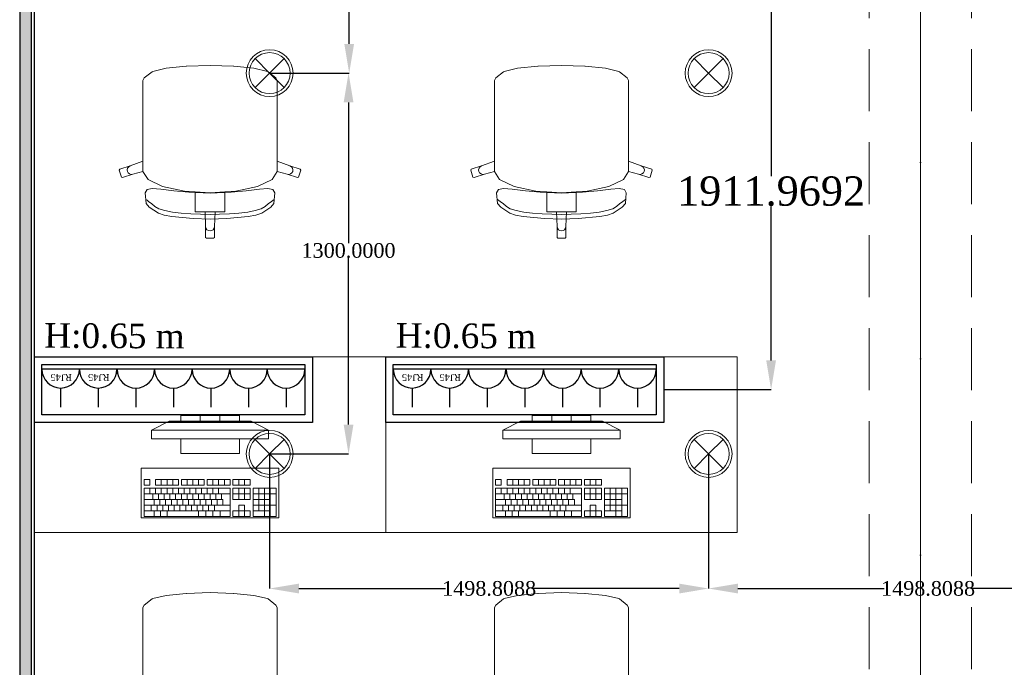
# Model space of a CAD drawing. Header units: inches. Extents: x -78787 to 29484, y -9517 to 23232.
# Tile 7 of 256: x -18744 to -15382, y -4905 to -2694. Entities that reach past the tile are written whole.
import ezdxf
from ezdxf.enums import TextEntityAlignment as Align

# ---------------------------------------------------------------- set-up
doc = ezdxf.new("R2010")
doc.units = ezdxf.units.IN
doc.header["$MEASUREMENT"] = 0
doc.linetypes.add('Dot & Dashed', pattern=[670.277762, 317.5, -176.388889, 0, -176.388874])
doc.linetypes.add('Hidden', pattern=[317.5, 211.666667, -105.833333])
for name, color, linetype in [('- განათება', 7, 'Continuous'), ('- საშტეფცელო როზეტები', 7, 'Continuous'), ('New_Structural - Bearing', 7, 'Continuous'), ('Structural - Bearing', 7, 'Continuous'), ('Structural - Grid', 7, 'Continuous')]:
    doc.layers.add(name, color=color, linetype=linetype)
doc.layers.add('New_Interior - Furniture _Pen_No__1', color=7, linetype='Continuous', lineweight=13)
for name, color, linetype, lineweight, true_color in [('New_Interior - Lamp_Pen_No__77', 7, 'Continuous', 20, 0xffeb28), ('New_Structural - Bearing_Pen_No__255', 7, 'Continuous', 13, 0xe8e8e8), ('New_Structural - Bearing_Pen_No__5', 7, 'Continuous', 25, 0x40a5ff), ('Structural - Bearing_Pen_No__102', 7, 'Continuous', 13, 0xcccccc), ('Structural - Grid_Pen_No__81', 7, 'Continuous', 20, 0x6a6a6a)]:
    doc.layers.add(name, color=color, linetype=linetype, lineweight=lineweight, true_color=true_color)
doc.styles.add('GENERATED_STYLE_2', font='txt')
doc.styles.get("Standard").update_dxf_attribs({"font": 'arial.ttf'})
doc.dimstyles.get("Standard").update_dxf_attribs({"dimtxt": 0.18, "dimasz": 0.18, "dimexe": 0.18, "dimexo": 0.0625, "dimgap": 0.09, "dimtad": 0, "dimtih": 1, "dimtoh": 1, "dimdec": 4, "dimzin": 0, "dimdsep": 46, "dimtxsty": 'Standard', "dimcen": 0.09, "dimadec": 0, "dimazin": 0, "dimtfac": 1, "dimtdec": 4, "dimtofl": 0, "dimtmove": 0, "dimatfit": 3, "dimfxl": 1, "dimtolj": 1, "dimtzin": 0, "dimarcsym": 0})

# ---------------------------------------------------------------- blocks, each defined once
blk = doc.blocks.new('Wall_215', base_point=(-44084.1, 16066.1))
at = {"layer": 'New_Structural - Bearing_Pen_No__255', "linetype": 'Continuous', "lineweight": 13, "true_color": 0xe8e8e8}
blk.add_hatch(color=254, dxfattribs=at).paths.add_polyline_path([(-44044.1, 16066.1), (-44044.1, 21935.2), (-44084.1, 21935.2), (-44084.1, 16066.1)])
at = {"layer": 'New_Structural - Bearing_Pen_No__5', "color": 161, "linetype": 'Continuous', "lineweight": 25, "true_color": 0x40a5ff}
blk.add_line((-44044.1, 16066.1), (-44044.1, 21935.2), dxfattribs=at)
at = {"layer": 'New_Structural - Bearing_Pen_No__5', "color": 161, "linetype": 'Continuous', "lineweight": 25, "true_color": 0x40a5ff, "flags": 128}
for points in [[(-44084.1, 21935.2), (-44084.1, 16066.1)], [(-44034.1, 16026.1), (-44034.1, 21935.2)]]:
    blk.add_lwpolyline(points, dxfattribs=at)
blk = doc.blocks.new('Standard grid marker_2')
at = {"layer": 'Structural - Grid_Pen_No__81', "color": 251, "linetype": 'Continuous', "lineweight": 20, "true_color": 0x6a6a6a}
blk.add_line((1000, 0), (27734.9, 0), dxfattribs=at)
at = {"layer": 'Structural - Grid_Pen_No__81', "color": 251, "lineweight": 20, "true_color": 0x6a6a6a, "style": 'GENERATED_STYLE_2'}
for tag, p in [('AC_MarkerText_1_0', (-1.5, -46.7)), ('AC_MarkerText_1_1', (28933.4, -46.7))]:
    blk.add_attdef(tag, text='', height=100, rotation=270, dxfattribs=at).set_placement(p, align=Align.TOP_CENTER)
blk = doc.blocks.new('Office Workstation Solo_2')
at = {"layer": 'New_Interior - Furniture _Pen_No__1', "color": 7, "linetype": 'Continuous', "lineweight": 13}
for p, q in [((-700, -220), (-700, -200)), ((-700, -200), (-500, -200)), ((-633.3, -220), (-633.3, -200)), ((-566.7, -220), (-566.7, -200)), ((-500, -200), (-500, -220)), ((-800, -250), (-740, -220)), ((-460, -220), (-740, -220)), ((-500, -220), (-700, -220)), ((-400, -250), (-460, -220)), ((-800, -280), (-800, -250)), ((-800, -250), (-400, -250)), ((-400, -250), (-400, -280)), ((-400, -280), (-800, -280)), ((-700, -330), (-700, -280)), ((-700, -280), (-500, -280)), ((-500, -280), (-500, -330)), ((-500, -330), (-700, -330)), ((-737.1, -438.5), (-737.1, -419.1)), ((-737.1, -419.1), (-678.3, -419.1)), ((-717.5, -438.5), (-717.5, -419.1)), ((-697.9, -438.5), (-697.9, -419.1)), ((-678.3, -419.1), (-678.3, -438.5)), ((-668.5, -438.5), (-668.5, -419.1)), ((-668.5, -419.1), (-590.2, -419.1)), ((-649, -438.5), (-649, -419.1)), ((-629.4, -438.5), (-629.4, -419.1)), ((-609.8, -438.5), (-609.8, -419.1)), ((-590.2, -419.1), (-590.2, -438.5)), ((-580.4, -438.5), (-580.4, -419.1)), ((-580.4, -419.1), (-502.1, -419.1)), ((-560.8, -438.5), (-560.8, -419.1)), ((-541.2, -438.5), (-541.2, -419.1)), ((-521.7, -438.5), (-521.7, -419.1)), ((-502.1, -419.1), (-502.1, -438.5)), ((-492.3, -438.5), (-492.3, -419.1)), ((-492.3, -419.1), (-414, -419.1)), ((-472.7, -438.5), (-472.7, -419.1)), ((-453.1, -438.5), (-453.1, -419.1)), ((-433.5, -438.5), (-433.5, -419.1)), ((-414, -419.1), (-414, -438.5)), ((-394.4, -438.5), (-394.4, -419.1)), ((-394.4, -419.1), (-374.8, -419.1)), ((-374.8, -419.1), (-374.8, -438.5)), ((-825.2, -545.2), (-825.2, -448.2)), ((-825.2, -448.2), (-746.9, -448.2)), ((-746.9, -467.6), (-825.2, -467.6)), ((-805.6, -545.2), (-805.6, -448.2)), ((-786, -545.2), (-786, -448.2)), ((-766.5, -525.8), (-766.5, -448.2)), ((-746.9, -448.2), (-746.9, -545.2)), ((-678.3, -438.5), (-737.1, -438.5)), ((-737.1, -487), (-737.1, -448.2)), ((-737.1, -448.2), (-678.3, -448.2)), ((-678.3, -467.6), (-737.1, -467.6)), ((-717.5, -487), (-717.5, -448.2)), ((-697.9, -487), (-697.9, -448.2)), ((-678.3, -448.2), (-678.3, -487)), ((-590.2, -438.5), (-668.5, -438.5)), ((-668.5, -545.2), (-668.5, -448.2)), ((-668.5, -448.2), (-374.8, -448.2)), ((-374.8, -467.6), (-668.5, -467.6)), ((-639.2, -487), (-639.2, -467.6)), ((-629.4, -467.6), (-629.4, -448.2)), ((-619.6, -487), (-619.6, -467.6)), ((-609.8, -467.6), (-609.8, -448.2)), ((-600, -487), (-600, -467.6)), ((-590.2, -467.6), (-590.2, -448.2)), ((-502.1, -438.5), (-580.4, -438.5)), ((-580.4, -487), (-580.4, -467.6)), ((-570.6, -467.6), (-570.6, -448.2)), ((-560.8, -487), (-560.8, -467.6)), ((-551, -467.6), (-551, -448.2)), ((-541.2, -487), (-541.2, -467.6)), ((-531.5, -467.6), (-531.5, -448.2)), ((-521.7, -487), (-521.7, -467.6)), ((-511.9, -467.6), (-511.9, -448.2)), ((-502.1, -487), (-502.1, -467.6)), ((-414, -438.5), (-492.3, -438.5)), ((-492.3, -467.6), (-492.3, -448.2)), ((-482.5, -487), (-482.5, -467.6)), ((-472.7, -467.6), (-472.7, -448.2)), ((-462.9, -487), (-462.9, -467.6)), ((-453.1, -467.6), (-453.1, -448.2)), ((-443.3, -487), (-443.3, -467.6)), ((-433.5, -467.6), (-433.5, -448.2)), ((-423.8, -487), (-423.8, -467.6)), ((-414, -467.6), (-414, -448.2)), ((-404.2, -487), (-404.2, -467.6)), ((-374.8, -438.5), (-394.4, -438.5)), ((-394.4, -467.6), (-394.4, -448.2)), ((-374.8, -448.2), (-374.8, -545.2)), ((-746.9, -487), (-805.6, -487)), ((-678.3, -487), (-737.1, -487)), ((-374.8, -487), (-644.1, -487)), ((-644.1, -506.4), (-644.1, -487)), ((-624.5, -506.4), (-624.5, -487)), ((-604.9, -506.4), (-604.9, -487)), ((-585.3, -506.4), (-585.3, -487)), ((-565.7, -506.4), (-565.7, -487)), ((-546.1, -506.4), (-546.1, -487)), ((-526.6, -506.4), (-526.6, -487)), ((-507, -506.4), (-507, -487)), ((-487.4, -506.4), (-487.4, -487)), ((-467.8, -506.4), (-467.8, -487)), ((-448.2, -506.4), (-448.2, -487)), ((-428.6, -506.4), (-428.6, -487)), ((-409.1, -506.4), (-409.1, -487)), ((-746.9, -506.4), (-825.2, -506.4)), ((-746.9, -525.8), (-805.6, -525.8)), ((-737.1, -545.2), (-737.1, -525.8)), ((-737.1, -525.8), (-717.5, -525.8)), ((-717.5, -525.8), (-717.5, -506.4)), ((-717.5, -506.4), (-697.9, -506.4)), ((-717.5, -545.2), (-717.5, -525.8)), ((-697.9, -525.8), (-717.5, -525.8)), ((-697.9, -506.4), (-697.9, -525.8)), ((-697.9, -525.8), (-678.3, -525.8)), ((-697.9, -545.2), (-697.9, -525.8)), ((-678.3, -525.8), (-678.3, -545.2)), ((-374.8, -506.4), (-668.5, -506.4)), ((-374.8, -525.8), (-668.5, -525.8)), ((-634.3, -545.2), (-634.3, -525.8)), ((-614.7, -525.8), (-614.7, -506.4)), ((-609.8, -545.2), (-609.8, -525.8)), ((-595.1, -525.8), (-595.1, -506.4)), ((-585.3, -545.2), (-585.3, -525.8)), ((-575.5, -525.8), (-575.5, -506.4)), ((-560.8, -545.2), (-560.8, -525.8)), ((-555.9, -525.8), (-555.9, -506.4)), ((-536.4, -525.8), (-536.4, -506.4)), ((-516.8, -525.8), (-516.8, -506.4)), ((-497.2, -525.8), (-497.2, -506.4)), ((-477.6, -525.8), (-477.6, -506.4)), ((-458, -525.8), (-458, -506.4)), ((-453.1, -545.2), (-453.1, -525.8)), ((-438.4, -525.8), (-438.4, -506.4)), ((-431.1, -545.2), (-431.1, -525.8)), ((-418.9, -525.8), (-418.9, -506.4)), ((-409.1, -545.2), (-409.1, -525.8)), ((-399.3, -525.8), (-399.3, -506.4)), ((-746.9, -545.2), (-825.2, -545.2)), ((-678.3, -545.2), (-737.1, -545.2)), ((-374.8, -545.2), (-668.5, -545.2)), ((-600, -805), (-680, -807.5)), ((-600, -805), (-520, -807.5)), ((-797.9, -826.3), (-824.7, -847.4)), ((-795.8, -825.4), (-797.9, -826.3)), ((-749.9, -814.7), (-795.8, -825.4)), ((-681.1, -807.6), (-749.9, -814.7)), ((-680, -807.5), (-681.1, -807.6)), ((-520, -807.5), (-518.9, -807.6)), ((-518.9, -807.6), (-450.1, -814.7)), ((-450.1, -814.7), (-404.2, -825.4)), ((-404.2, -825.4), (-402.1, -826.3)), ((-402.1, -826.3), (-375.3, -847.4)), ((-824.7, -847.4), (-829.3, -856)), ((-829.3, -856), (-829.3, -887.1)), ((-375.3, -847.4), (-370.7, -856)), ((-370.7, -856), (-370.7, -887.1)), ((-829.3, -887.1), (-829.3, -923.2)), ((-370.7, -887.1), (-370.7, -923.2)), ((-829.3, -923.2), (-829.3, -1132.3)), ((-370.7, -923.2), (-370.7, -1132.3)), ((-829.3, -1132.3), (-872.6, -1148)), ((-829.3, -1166.5), (-829.3, -1132.3)), ((-370.7, -1166.5), (-370.7, -1132.3)), ((-370.7, -1132.3), (-327.4, -1148)), ((-908.1, -1159.4), (-910, -1163.1)), ((-910, -1163.1), (-902.5, -1185.9)), ((-872.6, -1148), (-908.1, -1159.4)), ((-898.7, -1187.8), (-863.3, -1176.4)), ((-881.4, -1155.4), (-883, -1161)), ((-883, -1161), (-882.3, -1166.8)), ((-882.3, -1166.8), (-879.5, -1171.9)), ((-877.8, -1150.8), (-881.4, -1155.4)), ((-879.5, -1171.9), (-874.8, -1175.5)), ((-872.6, -1148), (-877.8, -1150.8)), ((-874.8, -1175.5), (-869.2, -1177.1)), ((-869.2, -1177.1), (-863.3, -1176.4)), ((-863.3, -1176.4), (-829.2, -1166.7)), ((-829.3, -1166.5), (-829.2, -1166.7)), ((-829.2, -1166.7), (-811.8, -1194.6)), ((-370.8, -1166.7), (-388.2, -1194.6)), ((-370.7, -1166.5), (-370.8, -1166.7)), ((-336.7, -1176.4), (-370.8, -1166.7)), ((-330.8, -1177.1), (-336.7, -1176.4)), ((-301.3, -1187.8), (-336.7, -1176.4)), ((-325.2, -1175.5), (-330.8, -1177.1)), ((-327.4, -1148), (-322.2, -1150.8)), ((-327.4, -1148), (-291.9, -1159.4)), ((-320.5, -1171.9), (-325.2, -1175.5)), ((-322.2, -1150.8), (-318.6, -1155.4)), ((-317.7, -1166.8), (-320.5, -1171.9)), ((-318.6, -1155.4), (-317, -1161)), ((-317, -1161), (-317.7, -1166.8)), ((-290, -1163.1), (-297.5, -1185.9)), ((-291.9, -1159.4), (-290, -1163.1)), ((-902.5, -1185.9), (-898.7, -1187.8)), ((-811.8, -1194.6), (-762.1, -1218.4)), ((-388.2, -1194.6), (-437.9, -1218.4)), ((-297.5, -1185.9), (-301.3, -1187.8)), ((-814.7, -1228.1), (-821.4, -1239.7)), ((-821.4, -1239.7), (-818.1, -1275.8)), ((-797.5, -1225.1), (-814.7, -1228.1)), ((-768.5, -1227.7), (-797.5, -1225.1)), ((-723.2, -1233.5), (-768.5, -1227.7)), ((-762.1, -1218.4), (-687.7, -1234.2)), ((-672.3, -1238.2), (-723.2, -1233.5)), ((-687.7, -1234.2), (-650.3, -1236.6)), ((-600, -1240.5), (-672.3, -1238.2)), ((-650.3, -1236.6), (-600, -1239.8)), ((-650.3, -1236.6), (-650.3, -1275.3)), ((-549.7, -1236.6), (-600, -1239.8)), ((-600, -1240.5), (-527.7, -1238.2)), ((-512.3, -1234.2), (-549.7, -1236.6)), ((-549.7, -1236.6), (-549.7, -1275.3)), ((-527.7, -1238.2), (-476.8, -1233.5)), ((-437.9, -1218.4), (-512.3, -1234.2)), ((-476.8, -1233.5), (-431.5, -1227.7)), ((-431.5, -1227.7), (-402.5, -1225.1)), ((-402.5, -1225.1), (-385.3, -1228.1)), ((-385.3, -1228.1), (-378.6, -1239.7)), ((-378.6, -1239.7), (-381.9, -1275.8)), ((-815, -1265.2), (-818.8, -1262.6)), ((-818.1, -1275.8), (-807.6, -1289)), ((-808.8, -1270.4), (-815, -1265.2)), ((-799.7, -1276.5), (-808.8, -1270.4)), ((-788, -1286.6), (-799.7, -1276.5)), ((-650.3, -1275.3), (-650.3, -1305.3)), ((-549.7, -1275.3), (-549.7, -1305.3)), ((-412, -1286.6), (-400.3, -1276.5)), ((-400.3, -1276.5), (-391.2, -1270.4)), ((-381.9, -1275.8), (-392.4, -1289)), ((-391.2, -1270.4), (-385, -1265.2)), ((-385, -1265.2), (-381.2, -1262.6)), ((-807.6, -1289), (-776.5, -1309)), ((-774.8, -1294.3), (-788, -1286.6)), ((-776.5, -1309), (-756.6, -1316.3)), ((-754.5, -1300.5), (-774.8, -1294.3)), ((-728.5, -1305.5), (-754.5, -1300.5)), ((-698.5, -1309.2), (-728.5, -1305.5)), ((-666.1, -1311.7), (-698.5, -1309.2)), ((-650.3, -1305.3), (-616.9, -1305.3)), ((-616.9, -1305.3), (-600, -1305.3)), ((-616.9, -1305.3), (-615.1, -1355.1)), ((-583.1, -1305.3), (-600, -1305.3)), ((-583.1, -1305.3), (-584.9, -1355.1)), ((-549.7, -1305.3), (-583.1, -1305.3)), ((-533.9, -1311.7), (-501.5, -1309.2)), ((-501.5, -1309.2), (-471.5, -1305.5)), ((-471.5, -1305.5), (-445.5, -1300.5)), ((-445.5, -1300.5), (-425.2, -1294.3)), ((-423.5, -1309), (-443.4, -1316.3)), ((-425.2, -1294.3), (-412, -1286.6)), ((-392.4, -1289), (-423.5, -1309)), ((-756.6, -1316.3), (-730.7, -1321.1)), ((-730.7, -1321.1), (-657.5, -1328.1)), ((-632.7, -1313.2), (-666.1, -1311.7)), ((-657.5, -1328.1), (-600, -1330.2)), ((-600, -1313.6), (-632.7, -1313.2)), ((-600, -1313.6), (-567.3, -1313.2)), ((-542.5, -1328.1), (-600, -1330.2)), ((-567.3, -1313.2), (-533.9, -1311.7)), ((-469.3, -1321.1), (-542.5, -1328.1)), ((-443.4, -1316.3), (-469.3, -1321.1)), ((-615.1, -1355.1), (-613.9, -1360.8)), ((-615.1, -1355.1), (-615.1, -1392)), ((-613.9, -1360.8), (-610.7, -1365.7)), ((-610.7, -1365.7), (-605.8, -1368.9)), ((-605.8, -1368.9), (-600, -1370.1)), ((-594.2, -1368.9), (-600, -1370.1)), ((-589.3, -1365.7), (-594.2, -1368.9)), ((-586.1, -1360.8), (-589.3, -1365.7)), ((-584.9, -1355.1), (-586.1, -1360.8)), ((-584.9, -1355.1), (-584.9, -1392)), ((-615.1, -1392), (-612.1, -1395)), ((-612.1, -1395), (-600, -1395)), ((-587.9, -1395), (-600, -1395)), ((-584.9, -1392), (-587.9, -1395))]:
    blk.add_line(p, q, dxfattribs=at)
at = {"layer": 'New_Interior - Furniture _Pen_No__1', "color": 7, "linetype": 'Continuous', "lineweight": 13, "flags": 128}
for points in [[(0, 0), (-1200, 0), (-1200, -600), (0, -600)], [(-365, -380), (-365, -550), (-835, -550), (-835, -380)]]:
    blk.add_lwpolyline(points, close=True, dxfattribs=at)
blk = doc.blocks.new('Beam_8', base_point=(-41008.8, 14663))
at = {"layer": 'Structural - Bearing_Pen_No__102', "color": 254, "linetype": 'Dot & Dashed', "lineweight": 13, "true_color": 0xcccccc}
blk.add_line((-41008.8, 14663), (-41008.8, 32663), dxfattribs=at)
at = {"layer": 'Structural - Bearing_Pen_No__102', "color": 254, "linetype": 'Hidden', "lineweight": 13, "true_color": 0xcccccc}
for p, q in [((-41183.8, 14838), (-41183.8, 20488)), ((-40833.8, 14838), (-40833.8, 20488))]:
    blk.add_line(p, q, dxfattribs=at)
blk = doc.blocks.new('- საშტეფცელო როზეტი IP22')
at = {"layer": '- საშტეფცელო როზეტები', "color": 5}
for p, q in [((8536.7, 3822.7), (8536.7, 3888.1)), ((8472.6, 3758.6), (8600.9, 3758.6))]:
    blk.add_line(p, q, dxfattribs=at)
blk.add_arc((8536.7, 3758.6), 64.1, 0, 180, dxfattribs=at)
blk = doc.blocks.new('socket')
at = {"layer": '- საშტეფცელო როზეტები', "color": 5}
for p, q in [((0, 64.1), (0, 129.5)), ((-64.1, 0), (64.1, 0))]:
    blk.add_line(p, q, dxfattribs=at)
blk.add_arc((0, 0), 64.1, 0, 180, dxfattribs=at)
at = {"layer": '- საშტეფცელო როზეტები', "color": 1, "insert": (-38.6, 40.2), "char_height": 23.657, "attachment_point": 1}
blk.add_mtext_dynamic_manual_height_columns('{\\fSylfaen|b0|i0|c0|p18;RJ45}', width=4.298, gutter_width=0.0538, heights=[0], dxfattribs=at)
blk = doc.blocks.new('Recessed Spot')
at = {"layer": 'New_Interior - Lamp_Pen_No__77', "color": 2, "linetype": 'Continuous', "lineweight": 20, "true_color": 0xffeb28}
for q in [(-49.5, 49.5), (49.5, 49.5), (-49.5, -49.5), (49.5, -49.5)]:
    blk.add_line((0, 0), q, dxfattribs=at)
at = {"layer": 'New_Interior - Lamp_Pen_No__77', "color": 2, "linetype": 'Continuous', "lineweight": 20, "true_color": 0xffeb28, "flags": 128}
blk.add_lwpolyline([(80, 0, 1), (-80, 0, 1)], format="xyb", close=True, dxfattribs=at)
at = {"layer": 'New_Interior - Lamp_Pen_No__77', "color": 2, "linetype": 'Continuous', "lineweight": 20, "true_color": 0xffeb28}
blk.add_circle((0, 0), 70, dxfattribs=at)
blk = doc.blocks.new('*D652')
at = {"layer": '- განათება', "color": 0, "lineweight": -2, "transparency": 16777216}
for p, q in [((-17890.9, -1576.6), (-17619.2, -1576.6)), ((-17619.3, -1676.6), (-17619.3, -2158)), ((-17619.3, -2776.6), (-17619.3, -2209.2)), ((-17890.9, -2876.6), (-17619.2, -2876.6))]:
    blk.add_line(p, q, dxfattribs=at)
at = {"layer": '- განათება', "color": 0, "transparency": 16777216}
for points in [[(-17636, -1676.6), (-17602.7, -1676.6), (-17619.3, -1576.6)], [(-17636, -2776.6), (-17602.7, -2776.6), (-17619.3, -2876.6)]]:
    blk.add_solid(points, dxfattribs=at)
at = {"layer": 'Defpoints', "color": 0, "transparency": 16777216}
for p in [(-17891, -1576.6), (-17891, -2876.6), (-17619.3, -2876.6)]:
    blk.add_point(p, dxfattribs=at)
at = {"layer": '- განათება', "color": 0, "transparency": 16777216, "insert": (-17619.3, -2183.6), "char_height": 50, "attachment_point": 5}
blk.add_mtext('\\A1;{\\fSylfaen|b0|i0|c0|p18;1300.0000}', dxfattribs=at)
blk = doc.blocks.new('*D653')
at = {"layer": '- განათება', "color": 0, "lineweight": -2, "transparency": 16777216}
for p, q in [((-17890.9, -2876.6), (-17621.3, -2876.6)), ((-17621.5, -2976.6), (-17621.5, -3456.9)), ((-17621.5, -4076.6), (-17621.5, -3508.1)), ((-17890.9, -4176.6), (-17621.3, -4176.6))]:
    blk.add_line(p, q, dxfattribs=at)
at = {"layer": '- განათება', "color": 0, "transparency": 16777216}
for points in [[(-17638.2, -2976.6), (-17604.8, -2976.6), (-17621.5, -2876.6)], [(-17638.2, -4076.6), (-17604.8, -4076.6), (-17621.5, -4176.6)]]:
    blk.add_solid(points, dxfattribs=at)
at = {"layer": 'Defpoints', "color": 0, "transparency": 16777216}
for p in [(-17891, -2876.6), (-17891, -4176.6), (-17621.5, -4176.6)]:
    blk.add_point(p, dxfattribs=at)
at = {"layer": '- განათება', "color": 0, "transparency": 16777216, "insert": (-17621.5, -3482.5), "char_height": 50, "attachment_point": 5}
blk.add_mtext('\\A1;{\\fSylfaen|b0|i0|c0|p18;1300.0000}', dxfattribs=at)
blk = doc.blocks.new('*D659')
at = {"layer": '- განათება', "color": 0, "lineweight": -2, "transparency": 16777216}
for p, q in [((-17891, -4176.7), (-17891, -4636.5)), ((-16392.1, -4176.7), (-16392.1, -4636.5)), ((-17791, -4636.3), (-17291, -4636.3)), ((-16492.1, -4636.3), (-16992, -4636.3))]:
    blk.add_line(p, q, dxfattribs=at)
at = {"layer": '- განათება', "color": 0, "transparency": 16777216}
for points in [[(-17791, -4619.6), (-17791, -4653), (-17891, -4636.3)], [(-16492.1, -4619.6), (-16492.1, -4653), (-16392.1, -4636.3)]]:
    blk.add_solid(points, dxfattribs=at)
at = {"layer": 'Defpoints', "color": 0, "transparency": 16777216}
for p in [(-17891, -4176.6), (-16392.1, -4176.6), (-16392.1, -4636.3)]:
    blk.add_point(p, dxfattribs=at)
at = {"layer": '- განათება', "color": 0, "transparency": 16777216, "insert": (-17141.5, -4636.3), "char_height": 50, "attachment_point": 5}
blk.add_mtext('\\A1;{\\fSylfaen|b0|i0|c0|p18;1498.8088}', dxfattribs=at)
blk = doc.blocks.new('*D660')
at = {"layer": '- განათება', "color": 0, "lineweight": -2, "transparency": 16777216}
for p, q in [((-16392.1, -4176.7), (-16392.1, -4636.5)), ((-14893.3, -4176.7), (-14893.3, -4636.5)), ((-16292.1, -4636.3), (-15792.2, -4636.3)), ((-14993.3, -4636.3), (-15493.2, -4636.3))]:
    blk.add_line(p, q, dxfattribs=at)
at = {"layer": '- განათება', "color": 0, "transparency": 16777216}
for points in [[(-16292.1, -4619.6), (-16292.1, -4653), (-16392.1, -4636.3)], [(-14993.3, -4619.6), (-14993.3, -4653), (-14893.3, -4636.3)]]:
    blk.add_solid(points, dxfattribs=at)
at = {"layer": 'Defpoints', "color": 0, "transparency": 16777216}
for p in [(-16392.1, -4176.6), (-14893.3, -4176.6), (-14893.3, -4636.3)]:
    blk.add_point(p, dxfattribs=at)
at = {"layer": '- განათება', "color": 0, "transparency": 16777216, "insert": (-15642.7, -4636.3), "char_height": 50, "attachment_point": 5}
blk.add_mtext('\\A1;{\\fSylfaen|b0|i0|c0|p18;1498.8088}', dxfattribs=at)
blk = doc.blocks.new('*D1334')
at = {"layer": '- საშტეფცელო როზეტები', "color": 0, "lineweight": -2, "transparency": 16777216}
for p, q in [((-18694.5, -2045.3), (-16178.5, -2045.3)), ((-16178.6, -2145.3), (-16178.6, -3228.8)), ((-16178.6, -3857.3), (-16178.6, -3331.4)), ((-16545.1, -3957.3), (-16178.5, -3957.3))]:
    blk.add_line(p, q, dxfattribs=at)
at = {"layer": '- საშტეფცელო როზეტები', "color": 0, "transparency": 16777216}
for points in [[(-16195.3, -2145.3), (-16162, -2145.3), (-16178.6, -2045.3)], [(-16195.3, -3857.3), (-16162, -3857.3), (-16178.6, -3957.3)]]:
    blk.add_solid(points, dxfattribs=at)
at = {"layer": 'Defpoints', "color": 0, "transparency": 16777216}
for p in [(-18694.6, -2045.3), (-16545.2, -3957.3), (-16178.6, -3957.3)]:
    blk.add_point(p, dxfattribs=at)
at = {"layer": '- საშტეფცელო როზეტები', "color": 0, "transparency": 16777216, "insert": (-16178.6, -3280.1), "char_height": 100, "attachment_point": 5}
blk.add_mtext('\\A1;{\\fSylfaen|b0|i0|c0|p18;1911.9692}', dxfattribs=at)

msp = doc.modelspace()

# ---------------------------------------------------------------- linework, layer by layer
at = {"layer": '- საშტეფცელო როზეტები', "color": 5}
for points in [[(-17745.17619, -4069.2696), (-18694.42601, -4069.2696), (-18694.42601, -3845.33129), (-17745.17619, -3845.33129)], [(-16545.17619, -4069.2696), (-17494.42601, -4069.2696), (-17494.42601, -3845.33129), (-16545.17619, -3845.33129)], [(-17770.86677, -4043.57902), (-18668.73543, -4043.57902), (-18668.73543, -3871.02187), (-17770.86677, -3871.02187)], [(-16570.86677, -4043.57902), (-17468.73543, -4043.57902), (-17468.73543, -3871.02187), (-16570.86677, -3871.02187)]]:
    msp.add_lwpolyline(points, close=True, dxfattribs=at)

# ---------------------------------------------------------------- block references
at = {"layer": '- განათება', "color": 2, "linetype": 'Continuous', "lineweight": 20, "true_color": 0xffeb28, "zscale": 1000}
for p in [(-17890.95634, -2876.64486), (-16392.14752, -2876.64486), (-17890.95634, -4176.64486)]:
    msp.add_blockref('Recessed Spot', p, dxfattribs=at)
at = {"layer": '- განათება', "color": 3, "linetype": 'Continuous', "lineweight": 20, "zscale": 1000}
msp.add_blockref('Recessed Spot', (-16392.14752, -4176.64486), dxfattribs=at)
at = {"layer": '- საშტეფცელო როზეტები', "rotation": 180}
for name, p in [('socket', (-18604.60195, -3887.66614)), ('socket', (-18476.335, -3887.66614)), ('- საშტეფცელო როზეტი IP22', (-9811.32645, -129.10915)), ('- საშტეფცელო როზეტი IP22', (-9683.0595, -129.10915)), ('- საშტეფცელო როზეტი IP22', (-9554.79255, -129.10915)), ('- საშტეფცელო როზეტი IP22', (-9426.5256, -129.10915)), ('- საშტეფცელო როზეტი IP22', (-9298.25864, -129.10915)), ('socket', (-17404.60195, -3887.66614)), ('socket', (-17276.335, -3887.66614)), ('- საშტეფცელო როზეტი IP22', (-8611.32645, -129.10915)), ('- საშტეფცელო როზეტი IP22', (-8483.0595, -129.10915)), ('- საშტეფცელო როზეტი IP22', (-8354.79255, -129.10915)), ('- საშტეფცელო როზეტი IP22', (-8226.5256, -129.10915)), ('- საშტეფცელო როზეტი IP22', (-8098.25864, -129.10915))]:
    msp.add_blockref(name, p, dxfattribs=at)
at = {"layer": 'New_Interior - Furniture _Pen_No__1', "color": 7, "linetype": 'Continuous', "lineweight": 13, "xscale": -1, "zscale": 1000}
for p in [(-18694.42601, -2045.33129), (-17494.42601, -2045.33129), (-18694.42601, -3845.33129), (-17494.42601, -3845.33129)]:
    msp.add_blockref('Office Workstation Solo_2', p, dxfattribs=at)
at = {"layer": 'New_Structural - Bearing', "color": 7, "lineweight": 35}
msp.add_blockref('Wall_215', (-18744.42601, -4953.55757), dxfattribs=at)
at = {"layer": 'Structural - Bearing', "color": 254, "lineweight": 13, "true_color": 0xcccccc}
msp.add_blockref('Beam_8', (-15669.06848, -6356.64486), dxfattribs=at)
at = {"layer": 'Structural - Grid', "color": 8, "linetype": 'Continuous', "lineweight": 15, "zscale": 1000, "rotation": 90}
msp.add_blockref('Standard grid marker_2', (-15669.06848, -9316.57065), dxfattribs=at)

# ---------------------------------------------------------------- texts
at = {"layer": '- საშტეფცელო როზეტები', "color": 5, "char_height": 83.9644685, "attachment_point": 3, "rotation": 359.68932566}
for insert in [(-18181.02624, -3732.6362), (-16981.02624, -3732.6362)]:
    msp.add_mtext_dynamic_manual_height_columns('{\\fSylfaen|b0|i0|c0|p18;H:0.65 m}', width=710.9466492, gutter_width=1.70068, heights=[0], dxfattribs=dict(at, insert=insert))

# ---------------------------------------------------------------- dimensions: what is measured, and where the dimension line sits
at = {"layer": '- განათება', "color": 1}
for base, p1, p2, picture, middle in [((-17619.34467, -2876.64486), (-17890.95634, -1576.64486), (-17890.95634, -2876.64486), '*D652', (-17619.34467, -2183.61067)), ((-17621.5, -4176.64486), (-17890.95634, -2876.64486), (-17890.95634, -4176.64486), '*D653', (-17621.5, -3482.5))]:
    dim = msp.add_linear_dim(base=base, p1=p1, p2=p2, angle=270, text='{\\fSylfaen|b0|i0|c0|p18;<>}', dimstyle='Standard', override={"dimtxt": 50, "dimasz": 100}, dxfattribs=at)
    dim.commit()
    dim.dimension.update_dxf_attribs({"geometry": picture, "text_midpoint": middle, "dimtype": 160})
for base, p1, p2, picture, middle in [((-16392.14756, -4636.28972), (-17890.95634, -4176.64486), (-16392.14756, -4176.64482), '*D659', (-17141.5, -4636.28972)), ((-14893.33879, -4636.28968), (-16392.14756, -4176.64482), (-14893.33879, -4176.64477), '*D660', (-15642.69123, -4636.28968))]:
    dim = msp.add_linear_dim(base=base, p1=p1, p2=p2, text='{\\fSylfaen|b0|i0|c0|p18;<>}', dimstyle='Standard', override={"dimtxt": 50, "dimasz": 100}, dxfattribs=at)
    dim.commit()
    dim.dimension.update_dxf_attribs({"geometry": picture, "text_midpoint": middle, "dimtype": 160})
at = {"layer": '- საშტეფცელო როზეტები', "color": 1}
dim = msp.add_linear_dim(base=(-16178.642842, -3957.300445), p1=(-18694.606006, -2045.331292), p2=(-16545.176192, -3957.300445), angle=90, text='{\\fSylfaen|b0|i0|c0|p18;<>}', dimstyle='Standard', override={"dimtxt": 100, "dimasz": 100}, dxfattribs=at)
dim.commit()
dim.dimension.update_dxf_attribs({"geometry": '*D1334', "text_midpoint": (-16178.642842, -3280.095702), "dimtype": 160})

doc.saveas('drawing.dxf')
